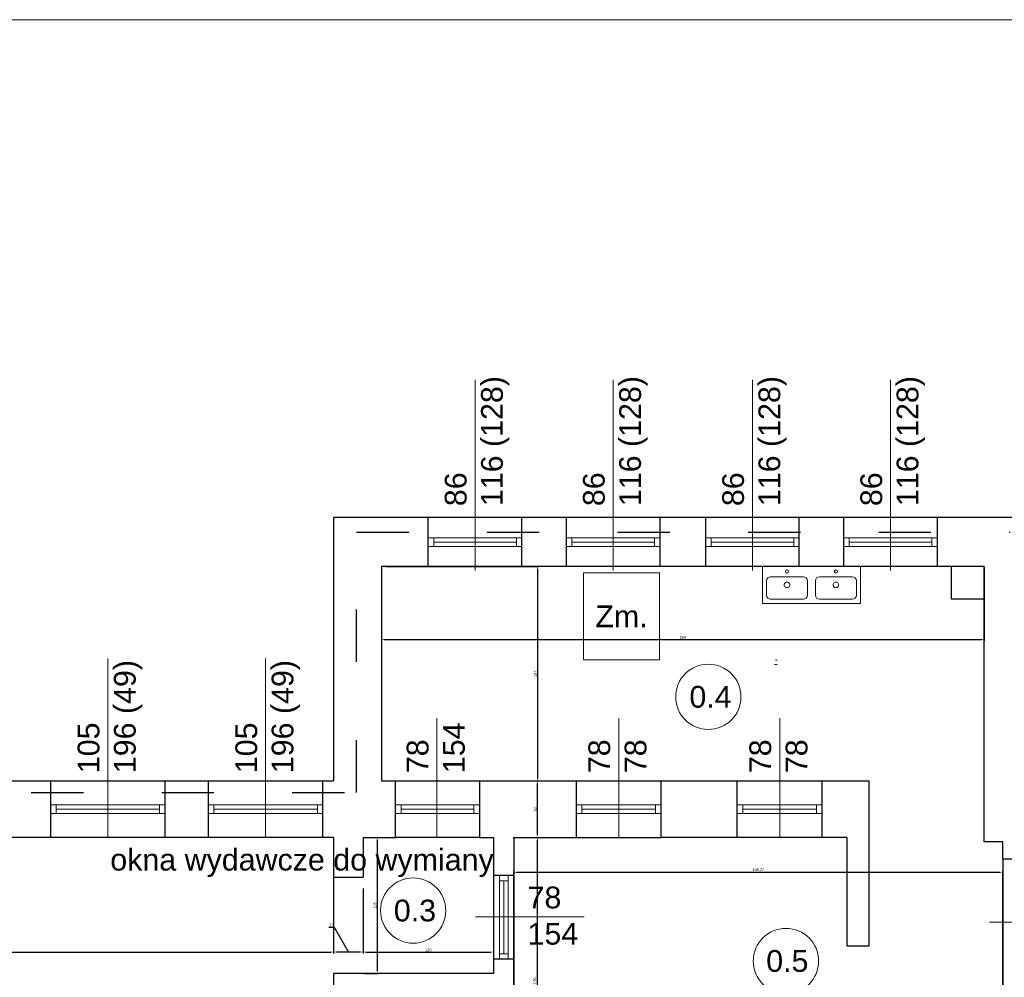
# Model space of a CAD drawing. Header units: millimetres. Extents: x 509 to 36614, y 492 to 3401.
# Tile 7 of 41: x 3060 to 3965, y 2482 to 3362. Entities that reach past the tile are written whole.
import ezdxf

# ---------------------------------------------------------------- set-up
doc = ezdxf.new("R2010")
doc.units = ezdxf.units.MM
doc.linetypes.add('ACAD_ISO03W100', pattern=[30, 12, -18])
for name, color, linetype, lineweight in [('A_Kontur_cienka', 250, 'Continuous', 0), ('B_Wyposażenie', 10, 'Continuous', 9), ('opisy', 5, 'Continuous', 5), ('stolarka', 3, 'Continuous', 9), ('Wymiar', 7, 'Continuous', 5), ('wymiary', 6, 'Continuous', 5), ('ściany nośne', 1, 'Continuous', 25)]:
    doc.layers.add(name, color=color, linetype=linetype, lineweight=lineweight)
doc.styles.get("Standard").update_dxf_attribs({"font": 'ARIAL.TTF'})
doc.dimstyles.new('ISO-25', dxfattribs={"dimtxt": 2.5, "dimasz": 2.5, "dimexe": 1.25, "dimexo": 0.625, "dimtad": 1, "dimtxsty": 'Standard', "dimcen": 2.5, "dimadec": 0, "dimazin": 0, "dimtfac": 1, "dimtmove": 0, "dimatfit": 3, "dimfxl": 0, "dimarcsym": 0})

# ---------------------------------------------------------------- blocks, each defined once
blk = doc.blocks.new('*D273')
at = {"layer": 'Defpoints', "color": 0}
for p in [(2466.72, 2600.23), (3348.72, 2600.23), (3348.72, 2504.74)]:
    blk.add_point(p, dxfattribs=at)
at = {"layer": 'Wymiar', "color": 0, "lineweight": -2}
for p, q in [((2466.72, 2599.6), (2466.72, 2503.49)), ((3348.72, 2599.6), (3348.72, 2503.49)), ((2469.22, 2504.74), (3346.22, 2504.74))]:
    blk.add_line(p, q, dxfattribs=at)
at = {"layer": 'Wymiar', "color": 0}
for points in [[(2469.22, 2505.16), (2469.22, 2504.32), (2466.72, 2504.74)], [(3346.22, 2504.32), (3346.22, 2505.16), (3348.72, 2504.74)]]:
    blk.add_solid(points, dxfattribs=at)
at = {"layer": 'Wymiar', "color": 0, "insert": (2907.72, 2506.64), "char_height": 2.5, "attachment_point": 5}
blk.add_mtext('882', dxfattribs=at)
blk = doc.blocks.new('*D307')
at = {"layer": 'Defpoints', "color": 0}
for p in [(3375.72, 2563.86), (3495.72, 2563.86), (3495.72, 2504.74)]:
    blk.add_point(p, dxfattribs=at)
at = {"layer": 'wymiary', "color": 0, "lineweight": -2}
for p, q in [((3375.72, 2563.24), (3375.72, 2503.49)), ((3495.72, 2563.24), (3495.72, 2503.49)), ((3378.22, 2504.74), (3493.22, 2504.74))]:
    blk.add_line(p, q, dxfattribs=at)
at = {"layer": 'wymiary', "color": 0}
for points in [[(3378.22, 2505.16), (3378.22, 2504.32), (3375.72, 2504.74)], [(3493.22, 2504.32), (3493.22, 2505.16), (3495.72, 2504.74)]]:
    blk.add_solid(points, dxfattribs=at)
at = {"layer": 'wymiary', "color": 0, "insert": (3435.72, 2506.64), "char_height": 2.5, "attachment_point": 5}
blk.add_mtext('120', dxfattribs=at)
blk = doc.blocks.new('*D308')
at = {"layer": 'Defpoints', "color": 0}
for p in [(3348.72, 2563.86), (3375.72, 2563.86), (3348.72, 2504.74)]:
    blk.add_point(p, dxfattribs=at)
at = {"layer": 'wymiary', "color": 0, "lineweight": -2}
for p, q in [((3348.72, 2563.24), (3348.72, 2503.49)), ((3375.72, 2563.24), (3375.72, 2503.49)), ((3344.2, 2527.64), (3349.07, 2527.64)), ((3349.07, 2527.64), (3362.22, 2504.74)), ((3373.22, 2504.74), (3351.22, 2504.74))]:
    blk.add_line(p, q, dxfattribs=at)
at = {"layer": 'wymiary', "color": 0}
for points in [[(3351.22, 2505.16), (3351.22, 2504.32), (3348.72, 2504.74)], [(3373.22, 2504.32), (3373.22, 2505.16), (3375.72, 2504.74)]]:
    blk.add_solid(points, dxfattribs=at)
at = {"layer": 'wymiary', "color": 0, "insert": (3346.63, 2529.52), "char_height": 2.5, "attachment_point": 5}
blk.add_mtext('27', dxfattribs=at)
blk = doc.blocks.new('*D309')
at = {"layer": 'Defpoints', "color": 0}
for p in [(3375.72, 2610.07), (3375.72, 2485.07), (3388.71, 2485.07)]:
    blk.add_point(p, dxfattribs=at)
at = {"layer": 'wymiary', "color": 0, "lineweight": -2}
for p, q in [((3376.35, 2610.07), (3389.96, 2610.07)), ((3388.71, 2607.57), (3388.71, 2487.57)), ((3376.35, 2485.07), (3389.96, 2485.07))]:
    blk.add_line(p, q, dxfattribs=at)
at = {"layer": 'wymiary', "color": 0}
for points in [[(3389.13, 2607.57), (3388.29, 2607.57), (3388.71, 2610.07)], [(3388.29, 2487.57), (3389.13, 2487.57), (3388.71, 2485.07)]]:
    blk.add_solid(points, dxfattribs=at)
at = {"layer": 'wymiary', "color": 0, "insert": (3386.81, 2547.57), "char_height": 2.5, "attachment_point": 5, "rotation": 90}
blk.add_mtext('125', dxfattribs=at)
blk = doc.blocks.new('*D310')
at = {"layer": 'Defpoints', "color": 0}
for p in [(3396.13, 2859.07), (3396.13, 2662.07), (3535.96, 2662.07)]:
    blk.add_point(p, dxfattribs=at)
at = {"layer": 'wymiary', "color": 0, "lineweight": -2}
for p, q in [((3396.76, 2859.07), (3537.21, 2859.07)), ((3535.96, 2856.57), (3535.96, 2664.57)), ((3396.76, 2662.07), (3537.21, 2662.07))]:
    blk.add_line(p, q, dxfattribs=at)
at = {"layer": 'wymiary', "color": 0}
for points in [[(3536.38, 2856.57), (3535.54, 2856.57), (3535.96, 2859.07)], [(3535.54, 2664.57), (3536.38, 2664.57), (3535.96, 2662.07)]]:
    blk.add_solid(points, dxfattribs=at)
at = {"layer": 'wymiary', "color": 0, "insert": (3534.06, 2760.57), "char_height": 2.5, "attachment_point": 5, "rotation": 90}
blk.add_mtext('197', dxfattribs=at)
blk = doc.blocks.new('*D311')
at = {"layer": 'Defpoints', "color": 0}
for p in [(3392.72, 2859.07), (3946.72, 2859.07), (3946.72, 2792.17)]:
    blk.add_point(p, dxfattribs=at)
at = {"layer": 'wymiary', "color": 0, "lineweight": -2}
for p, q in [((3392.72, 2858.44), (3392.72, 2790.92)), ((3946.72, 2858.44), (3946.72, 2790.92)), ((3395.22, 2792.17), (3944.22, 2792.17))]:
    blk.add_line(p, q, dxfattribs=at)
at = {"layer": 'wymiary', "color": 0}
for points in [[(3395.22, 2792.59), (3395.22, 2791.75), (3392.72, 2792.17)], [(3944.22, 2791.75), (3944.22, 2792.59), (3946.72, 2792.17)]]:
    blk.add_solid(points, dxfattribs=at)
at = {"layer": 'wymiary', "color": 0, "insert": (3669.72, 2794.07), "char_height": 2.5, "attachment_point": 5}
blk.add_mtext('554', dxfattribs=at)
blk = doc.blocks.new('*D312')
at = {"layer": 'Defpoints', "color": 0}
for p in [(3517.87, 2610.07), (3535.96, 2610.07), (3517.87, 2342.12)]:
    blk.add_point(p, dxfattribs=at)
at = {"layer": 'wymiary', "color": 0, "lineweight": -2}
for p, q in [((3518.49, 2610.07), (3537.21, 2610.07)), ((3535.96, 2344.62), (3535.96, 2607.57)), ((3518.49, 2342.12), (3537.21, 2342.12))]:
    blk.add_line(p, q, dxfattribs=at)
at = {"layer": 'wymiary', "color": 0}
for points in [[(3536.38, 2607.57), (3535.54, 2607.57), (3535.96, 2610.07)], [(3535.54, 2344.62), (3536.38, 2344.62), (3535.96, 2342.12)]]:
    blk.add_solid(points, dxfattribs=at)
at = {"layer": 'wymiary', "color": 0, "insert": (3533.83, 2476.09), "char_height": 2.5, "attachment_point": 5, "rotation": 90}
blk.add_mtext('267,95', dxfattribs=at)
blk = doc.blocks.new('*D313')
at = {"layer": 'Defpoints', "color": 0}
for p in [(3517.87, 2662.07), (3535.96, 2662.07), (3517.87, 2610.07)]:
    blk.add_point(p, dxfattribs=at)
at = {"layer": 'wymiary', "color": 0, "lineweight": -2}
for p, q in [((3518.49, 2662.07), (3537.21, 2662.07)), ((3535.96, 2612.57), (3535.96, 2659.57)), ((3518.49, 2610.07), (3537.21, 2610.07))]:
    blk.add_line(p, q, dxfattribs=at)
at = {"layer": 'wymiary', "color": 0}
for points in [[(3536.38, 2659.57), (3535.54, 2659.57), (3535.96, 2662.07)], [(3535.54, 2612.57), (3536.38, 2612.57), (3535.96, 2610.07)]]:
    blk.add_solid(points, dxfattribs=at)
at = {"layer": 'wymiary', "color": 0, "insert": (3534.06, 2636.07), "char_height": 2.5, "attachment_point": 5, "rotation": 90}
blk.add_mtext('52', dxfattribs=at)
blk = doc.blocks.new('*D314')
at = {"layer": 'Defpoints', "color": 0}
for p in [(3963.72, 2578.09), (3514.45, 2342.12), (3963.72, 2342.12)]:
    blk.add_point(p, dxfattribs=at)
at = {"layer": 'wymiary', "color": 0, "lineweight": -2}
for p, q in [((3514.45, 2342.74), (3514.45, 2579.34)), ((3516.95, 2578.09), (3961.22, 2578.09)), ((3963.72, 2342.74), (3963.72, 2579.34))]:
    blk.add_line(p, q, dxfattribs=at)
at = {"layer": 'wymiary', "color": 0}
for points in [[(3516.95, 2578.51), (3516.95, 2577.67), (3514.45, 2578.09)], [(3961.22, 2577.67), (3961.22, 2578.51), (3963.72, 2578.09)]]:
    blk.add_solid(points, dxfattribs=at)
at = {"layer": 'wymiary', "color": 0, "insert": (3739.09, 2580.22), "char_height": 2.5, "attachment_point": 5}
blk.add_mtext('449,27', dxfattribs=at)

msp = doc.modelspace()

# ---------------------------------------------------------------- linework, layer by layer
at = {"layer": 'A_Kontur_cienka', "color": 0, "ltscale": 30}
msp.add_lwpolyline([(7219.139, 491.826), (509.139, 491.826), (509.139, 3361.826), (7219.139, 3361.826)], close=True, dxfattribs=at)
at = {"layer": 'B_Wyposażenie', "color": 251}
for p, q in [((3742.982, 2825.078), (3742.982, 2859.067)), ((3742.982, 2859.067), (3765.459, 2859.067)), ((3787.936, 2859.067), (3765.459, 2859.067)), ((3787.936, 2859.067), (3810.414, 2859.067)), ((3832.891, 2859.067), (3810.414, 2859.067)), ((3832.891, 2825.078), (3832.891, 2859.067)), ((3746.626, 2846.043), (3746.627, 2832.833)), ((3765.459, 2849.794), (3750.377, 2849.794)), ((3765.459, 2849.794), (3780.541, 2849.794)), ((3784.291, 2846.043), (3784.291, 2832.759)), ((3791.581, 2846.043), (3791.582, 2832.833)), ((3810.414, 2849.794), (3795.331, 2849.794)), ((3810.414, 2849.794), (3825.496, 2849.794)), ((3829.246, 2846.043), (3829.246, 2832.759)), ((3765.459, 2825.078), (3742.982, 2825.078)), ((3765.459, 2829.082), (3750.377, 2829.083)), ((3765.459, 2829.082), (3780.542, 2829.083)), ((3765.459, 2825.078), (3787.936, 2825.078)), ((3774.572, 2829.082), (3775.989, 2829.082)), ((3774.572, 2825.078), (3776.799, 2825.078)), ((3810.414, 2825.078), (3787.936, 2825.078)), ((3810.414, 2829.082), (3795.332, 2829.083)), ((3801.301, 2825.078), (3799.074, 2825.078)), ((3801.301, 2829.082), (3799.884, 2829.082)), ((3810.414, 2829.082), (3825.496, 2829.083)), ((3810.414, 2825.078), (3832.891, 2825.078)), ((3819.526, 2829.082), (3820.943, 2829.082)), ((3819.526, 2825.078), (3821.753, 2825.078)), ((3756.346, 2773.047), (3754.929, 2773.047)), ((3756.346, 2769.042), (3754.119, 2769.042))]:
    msp.add_line(p, q, dxfattribs=at)
for centre, radius, start, end in [((3765.459, 2854.583), 1.463, 90, 270), ((3765.459, 2854.583), 1.463, 270, 90), ((3810.414, 2854.583), 1.463, 90, 270), ((3810.414, 2854.583), 1.463, 270, 90), ((3750.377, 2846.043), 3.751, 90.011278, 179.988722), ((3765.459, 2842.186), 2.565, 89.996323, 270.003677), ((3765.459, 2842.186), 2.565, 269.996323, 90.003677), ((3780.54, 2846.043), 3.751, 0.011278, 89.988722), ((3795.332, 2846.043), 3.751, 90.011278, 179.988722), ((3810.413, 2842.186), 2.565, 89.996323, 270.003677), ((3810.414, 2842.186), 2.565, 269.996323, 90.003677), ((3825.495, 2846.043), 3.751, 0.011278, 89.988722), ((3750.378, 2832.834), 3.751, 180.011278, 269.988722), ((3780.541, 2832.834), 3.751, 270.011278, 359.988722), ((3795.333, 2832.834), 3.751, 180.011278, 269.988722), ((3825.496, 2832.834), 3.751, 270.011278, 359.988722)]:
    msp.add_arc(centre, radius, start, end, dxfattribs=at)
at = {"layer": 'opisy', "color": 251}
for p, q in [((3478.72, 2855.567), (3478.72, 3030.712)), ((3605.72, 2855.567), (3605.72, 3030.712)), ((3733.72, 2855.567), (3733.72, 3030.712)), ((3860.72, 2855.567), (3860.72, 3030.712)), ((3578.286, 2853.305), (3578.286, 2773.305)), ((3648.286, 2853.305), (3578.286, 2853.305)), ((3648.286, 2773.305), (3648.286, 2853.305)), ((3141.22, 2610.067), (3141.22, 2774.652)), ((3286.22, 2610.067), (3286.22, 2774.652)), ((3578.286, 2773.305), (3648.286, 2773.305)), ((3443.72, 2610.067), (3443.72, 2719.79)), ((3610.72, 2610.067), (3610.72, 2719.79)), ((3758.72, 2610.067), (3758.72, 2719.79)), ((3479.087, 2537.067), (3579.087, 2537.067)), ((3951.72, 2532.067), (4116.305, 2532.067))]:
    msp.add_line(p, q, dxfattribs=at)
for centre in [(3693.12, 2739.347), (3421.808, 2542.881), (3764.502, 2496.491)]:
    msp.add_circle(centre, 30, dxfattribs=at)
at = {"layer": 'stolarka', "color": 251}
for p, q in [((3435.72, 2885.567), (3440.72, 2885.567)), ((3440.72, 2885.567), (3440.72, 2877.567)), ((3440.72, 2885.567), (3516.72, 2885.567)), ((3440.72, 2881.567), (3516.72, 2881.567)), ((3521.72, 2885.567), (3516.72, 2885.567)), ((3516.72, 2885.567), (3516.72, 2877.567)), ((3562.72, 2885.567), (3567.72, 2885.567)), ((3567.72, 2885.567), (3567.72, 2877.567)), ((3567.72, 2885.567), (3643.72, 2885.567)), ((3567.72, 2881.567), (3643.72, 2881.567)), ((3648.72, 2885.567), (3643.72, 2885.567)), ((3643.72, 2885.567), (3643.72, 2877.567)), ((3690.72, 2885.567), (3695.72, 2885.567)), ((3695.72, 2885.567), (3695.72, 2877.567)), ((3695.72, 2885.567), (3771.72, 2885.567)), ((3695.72, 2881.567), (3771.72, 2881.567)), ((3776.72, 2885.567), (3771.72, 2885.567)), ((3771.72, 2885.567), (3771.72, 2877.567)), ((3817.72, 2885.567), (3822.72, 2885.567)), ((3822.72, 2885.567), (3822.72, 2877.567)), ((3822.72, 2885.567), (3898.72, 2885.567)), ((3822.72, 2881.567), (3898.72, 2881.567)), ((3903.72, 2885.567), (3898.72, 2885.567)), ((3898.72, 2885.567), (3898.72, 2877.567)), ((3440.72, 2877.567), (3435.72, 2877.567)), ((3440.72, 2877.567), (3516.72, 2877.567)), ((3516.72, 2877.567), (3521.72, 2877.567)), ((3567.72, 2877.567), (3562.72, 2877.567)), ((3567.72, 2877.567), (3643.72, 2877.567)), ((3643.72, 2877.567), (3648.72, 2877.567)), ((3695.72, 2877.567), (3690.72, 2877.567)), ((3695.72, 2877.567), (3771.72, 2877.567)), ((3771.72, 2877.567), (3776.72, 2877.567)), ((3822.72, 2877.567), (3817.72, 2877.567)), ((3822.72, 2877.567), (3898.72, 2877.567)), ((3898.72, 2877.567), (3903.72, 2877.567)), ((3088.72, 2640.067), (3093.72, 2640.067)), ((3093.72, 2640.067), (3093.72, 2632.067)), ((3093.72, 2640.067), (3188.72, 2640.067)), ((3093.72, 2636.067), (3188.72, 2636.067)), ((3193.72, 2640.067), (3188.72, 2640.067)), ((3188.72, 2640.067), (3188.72, 2632.067)), ((3233.72, 2640.067), (3238.72, 2640.067)), ((3238.72, 2640.067), (3238.72, 2632.067)), ((3238.72, 2640.067), (3333.72, 2640.067)), ((3238.72, 2636.067), (3333.72, 2636.067)), ((3338.72, 2640.067), (3333.72, 2640.067)), ((3333.72, 2640.067), (3333.72, 2632.067)), ((3405.72, 2640.067), (3410.72, 2640.067)), ((3410.72, 2640.067), (3410.72, 2632.067)), ((3410.72, 2640.067), (3477.72, 2640.067)), ((3410.72, 2636.067), (3477.72, 2636.067)), ((3482.72, 2640.067), (3477.72, 2640.067)), ((3477.72, 2640.067), (3477.72, 2632.067)), ((3571.72, 2640.067), (3576.72, 2640.067)), ((3576.72, 2640.067), (3576.72, 2632.067)), ((3576.72, 2640.067), (3644.72, 2640.067)), ((3576.72, 2636.067), (3644.72, 2636.067)), ((3649.72, 2640.067), (3644.72, 2640.067)), ((3644.72, 2640.067), (3644.72, 2632.067)), ((3719.72, 2640.067), (3724.72, 2640.067)), ((3724.72, 2640.067), (3724.72, 2632.067)), ((3724.72, 2640.067), (3792.72, 2640.067)), ((3724.72, 2636.067), (3792.72, 2636.067)), ((3797.72, 2640.067), (3792.72, 2640.067)), ((3792.72, 2640.067), (3792.72, 2632.067)), ((3093.72, 2632.067), (3088.72, 2632.067)), ((3093.72, 2632.067), (3188.72, 2632.067)), ((3188.72, 2632.067), (3193.72, 2632.067)), ((3238.72, 2632.067), (3233.72, 2632.067)), ((3238.72, 2632.067), (3333.72, 2632.067)), ((3333.72, 2632.067), (3338.72, 2632.067)), ((3410.72, 2632.067), (3405.72, 2632.067)), ((3410.72, 2632.067), (3477.72, 2632.067)), ((3477.72, 2632.067), (3482.72, 2632.067)), ((3576.72, 2632.067), (3571.72, 2632.067)), ((3576.72, 2632.067), (3644.72, 2632.067)), ((3644.72, 2632.067), (3649.72, 2632.067)), ((3724.72, 2632.067), (3719.72, 2632.067)), ((3724.72, 2632.067), (3792.72, 2632.067)), ((3792.72, 2632.067), (3797.72, 2632.067)), ((3501.087, 2570.067), (3501.087, 2575.067)), ((3509.087, 2575.067), (3509.087, 2570.067)), ((3509.087, 2570.067), (3501.087, 2570.067)), ((3501.087, 2570.067), (3501.087, 2503.067)), ((3505.087, 2570.067), (3505.087, 2503.067)), ((3509.087, 2570.067), (3509.087, 2503.067)), ((3509.087, 2503.067), (3501.087, 2503.067)), ((3501.087, 2503.067), (3501.087, 2498.067)), ((3509.087, 2498.067), (3509.087, 2503.067))]:
    msp.add_line(p, q, dxfattribs=at)
at = {"layer": 'ściany nośne', "color": 251}
for p, q in [((3348.72, 2904.067), (3348.72, 2662.067)), ((3991.72, 2904.067), (3348.72, 2904.067)), ((3435.72, 2859.067), (3435.72, 2904.067)), ((3521.72, 2859.067), (3521.72, 2904.067)), ((3562.72, 2859.067), (3562.72, 2904.067)), ((3648.72, 2859.067), (3648.72, 2904.067)), ((3690.72, 2859.067), (3690.72, 2904.067)), ((3776.72, 2859.067), (3776.72, 2904.067)), ((3817.72, 2859.067), (3817.72, 2904.067)), ((3903.72, 2859.067), (3903.72, 2904.067)), ((3946.72, 2859.067), (3392.72, 2859.067)), ((3392.72, 2859.067), (3392.72, 2662.067)), ((3916.72, 2829.067), (3916.72, 2859.067)), ((3946.72, 2606.067), (3946.72, 2859.067)), ((3946.72, 2829.067), (3916.72, 2829.067)), ((2882.72, 2662.067), (3348.72, 2662.067)), ((3088.72, 2610.067), (3088.72, 2662.067)), ((3193.72, 2610.067), (3193.72, 2662.067)), ((3233.72, 2610.067), (3233.72, 2662.067)), ((3338.72, 2610.067), (3338.72, 2662.067)), ((3392.72, 2662.067), (3405.72, 2662.067)), ((3405.72, 2662.067), (3482.72, 2662.067)), ((3405.72, 2610.067), (3405.72, 2662.067)), ((3482.72, 2662.067), (3482.72, 2610.067)), ((3482.72, 2662.067), (3513.72, 2662.067)), ((3513.72, 2662.067), (3571.72, 2662.067)), ((3571.72, 2662.067), (3649.72, 2662.067)), ((3571.72, 2662.067), (3571.72, 2610.067)), ((3649.72, 2662.067), (3719.72, 2662.067)), ((3649.72, 2610.067), (3649.72, 2662.067)), ((3719.72, 2662.067), (3797.72, 2662.067)), ((3719.72, 2610.067), (3719.72, 2662.067)), ((3797.72, 2662.067), (3840.72, 2662.067)), ((3797.72, 2610.067), (3797.72, 2662.067)), ((3840.72, 2662.067), (3840.72, 2610.067)), ((3348.72, 2610.067), (2882.72, 2610.067)), ((3348.72, 2610.067), (3348.72, 2573.699)), ((3375.72, 2610.067), (3405.72, 2610.067)), ((3375.72, 2610.067), (3375.72, 2573.699)), ((3482.72, 2610.067), (3405.72, 2610.067)), ((3482.72, 2610.067), (3495.72, 2610.067)), ((3495.72, 2610.067), (3495.72, 2575.067)), ((3513.72, 2610.067), (3571.72, 2610.067)), ((3514.454, 2610.067), (3514.454, 2342.118)), ((3571.72, 2610.067), (3649.72, 2610.067)), ((3719.72, 2610.067), (3649.72, 2610.067)), ((3797.72, 2610.067), (3719.72, 2610.067)), ((3820.72, 2610.067), (3797.72, 2610.067)), ((3820.72, 2510.067), (3820.72, 2610.067)), ((3840.72, 2610.067), (3840.72, 2510.067)), ((3963.72, 2606.067), (3946.72, 2606.067)), ((3963.72, 2590.067), (3963.72, 2606.067)), ((3991.72, 2590.067), (3963.72, 2590.067)), ((3963.72, 2590.067), (3963.72, 2473.067)), ((3348.72, 2573.699), (3375.72, 2573.699)), ((3495.72, 2575.067), (3495.72, 2485.067)), ((3514.454, 2575.067), (3495.72, 2575.067)), ((3840.72, 2510.067), (3820.72, 2510.067)), ((3514.454, 2498.067), (3495.72, 2498.067)), ((3482.72, 2485.067), (3348.72, 2485.067)), ((3348.72, 2485.067), (3348.72, 2040.114)), ((3495.72, 2485.067), (3482.72, 2485.067))]:
    msp.add_line(p, q, dxfattribs=at)
at = {"layer": 'ściany nośne', "color": 251, "linetype": 'ACAD_ISO03W100', "ltscale": 4}
for p, q in [((3369.764, 2651.521), (3369.764, 2890.687)), ((3369.764, 2890.687), (3970.478, 2890.687)), ((1270.685, 2651.521), (3369.764, 2651.521))]:
    msp.add_line(p, q, dxfattribs=at)

# ---------------------------------------------------------------- texts
at = {"layer": 'opisy', "color": 251, "char_height": 20, "attachment_point": 1, "rotation": 90}
for s, insert, width in [('86\\P116 (128)', (3450.887, 2914.641), 140.17761), ('86\\P116 (128)', (3577.887, 2914.641), 140.17761), ('86\\P116 (128)', (3705.887, 2914.641), 140.17761), ('86\\P116 (128)', (3832.887, 2914.641), 140.17761), ('105\\P196 (49)', (3113.387, 2669.141), 104.91277), ('105\\P196 (49)', (3258.387, 2669.141), 104.91277), ('78\\P154', (3415.887, 2669.141), 104.91277), ('78\\P78', (3582.887, 2669.141), 104.91277), ('78\\P78', (3730.887, 2669.141), 104.91277)]:
    msp.add_mtext(s, dxfattribs=dict(at, insert=insert, width=width))
at = {"layer": 'opisy', "color": 251, "char_height": 20, "attachment_point": 1}
for s, insert, width in [('Zm.', (3589.256, 2823.371), 104.91277), ('0.4', (3675.745, 2749.38), 104.91277), ('okna wydawcze do wymiany', (3143.397, 2599.655), 504.7886), ('78\\P154', (3526.954, 2564.9), 104.91277), ('0.3', (3404.037, 2552.914), 104.91277), ('0.5', (3746.347, 2506.525), 104.91277)]:
    msp.add_mtext(s, dxfattribs=dict(at, insert=insert, width=width))

# ---------------------------------------------------------------- dimensions: what is measured, and where the dimension line sits
at = {"layer": 'Wymiar', "color": 251}
dim = msp.add_linear_dim(base=(3348.72, 2504.741), p1=(2466.72, 2600.229), p2=(3348.72, 2600.229), dimstyle='ISO-25', dxfattribs=at)
dim.commit()
dim.dimension.update_dxf_attribs({"geometry": '*D273', "text_midpoint": (2907.72, 2504.741), "dimtype": 160})
at = {"layer": 'wymiary', "color": 251}
for base, p1, p2, picture, middle in [((3946.72, 2792.17), (3392.72, 2859.067), (3946.72, 2859.067), '*D311', (3669.72, 2794.066)), ((3963.72, 2578.092), (3514.454, 2342.118), (3963.72, 2342.118), '*D314', (3739.087, 2580.219)), ((3495.72, 2504.741), (3375.72, 2563.861), (3495.72, 2563.861), '*D307', (3435.72, 2506.642))]:
    dim = msp.add_linear_dim(base=base, p1=p1, p2=p2, dimstyle='ISO-25', dxfattribs=at)
    dim.commit()
    dim.dimension.update_dxf_attribs({"geometry": picture, "text_midpoint": middle})
for base, p1, p2, picture, middle in [((3535.96, 2662.067), (3396.131, 2859.067), (3396.131, 2662.067), '*D310', (3534.059, 2760.567)), ((3535.96, 2662.067), (3517.866, 2610.067), (3517.866, 2662.067), '*D313', (3534.059, 2636.067)), ((3388.712, 2485.067), (3375.72, 2610.067), (3375.72, 2485.067), '*D309', (3386.81, 2547.567)), ((3535.96, 2610.067), (3517.866, 2342.118), (3517.866, 2610.067), '*D312', (3533.833, 2476.093))]:
    dim = msp.add_linear_dim(base=base, p1=p1, p2=p2, angle=90, dimstyle='ISO-25', dxfattribs=at)
    dim.commit()
    dim.dimension.update_dxf_attribs({"geometry": picture, "text_midpoint": middle})
dim = msp.add_linear_dim(base=(3348.72, 2504.741), p1=(3375.72, 2563.861), p2=(3348.72, 2563.861), dimstyle='ISO-25', override={"dimtmove": 1}, dxfattribs=at)
dim.commit()
dim.dimension.update_dxf_attribs({"geometry": '*D308', "text_midpoint": (3348.447, 2527.635), "dimtype": 160})

doc.saveas('drawing.dxf')
